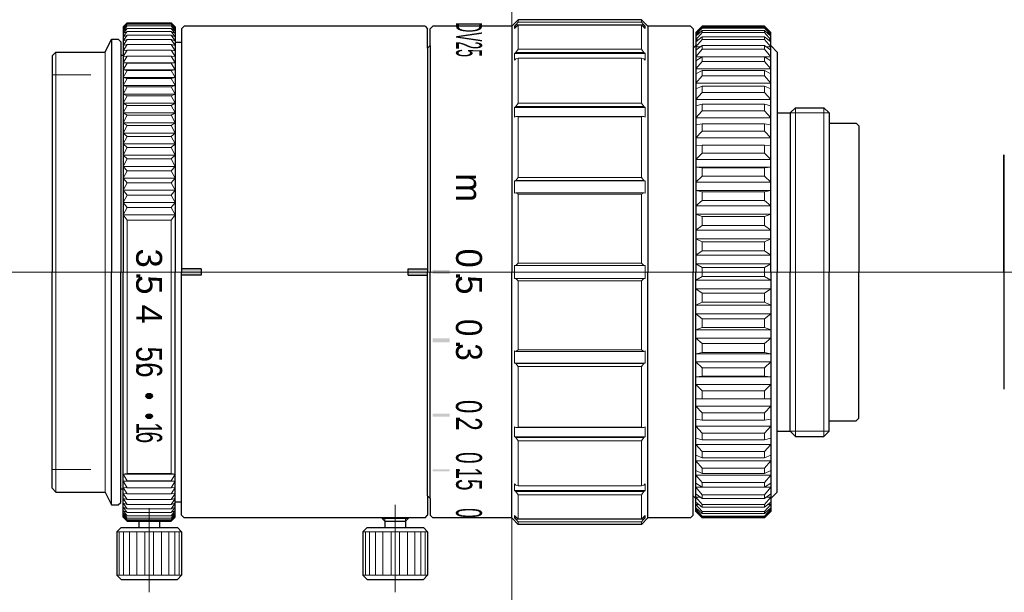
# Model space of a CAD drawing. Header units: millimetres. Extents: x -38 to 38, y 275.2 to 319.5.
import ezdxf
from ezdxf.enums import TextEntityAlignment as Align

# ---------------------------------------------------------------- set-up
doc = ezdxf.new("R2010")
doc.units = ezdxf.units.MM
doc.header["$LTSCALE"] = 0.25
doc.linetypes.add('CENTER', pattern=[50.8, 31.75, -6.35, 6.35, -6.35])
doc.layers.add('00_補助線', color=252, linetype='Continuous', lineweight=0, plot=False)
for name, color, linetype, lineweight in [('01_中心線', 1, 'CENTER', 20), ('03_寸法・文字', 50, 'Continuous', 20), ('外形線', 7, 'Continuous', 30), ('画層1', 7, 'Continuous', 30)]:
    doc.layers.add(name, color=color, linetype=linetype, lineweight=lineweight)
doc.styles.add('VS Standard', font='txt', dxfattribs={"height": 3})

msp = doc.modelspace()

# ---------------------------------------------------------------- hatches: boundary and pattern name
at = {"layer": '03_寸法・文字'}
h = msp.add_hatch(color=256, dxfattribs=at)
h.dxf.hatch_style = 1
h.paths.add_polyline_path([(-24, 299.75), (-24, 300.25), (-25.5, 300.25), (-25.5, 299.75)])
h = msp.add_hatch(color=256, dxfattribs=at)
h.dxf.hatch_style = 1
h.paths.add_polyline_path([(-6.5, 299.75), (-6.5, 300.25), (-8, 300.25), (-8, 299.75)])
h = msp.add_hatch(color=256, dxfattribs=at)
h.dxf.hatch_style = 1
h.paths.add_polyline_path([(-4.8, 299.85), (-4.8, 300.15), (-6.1, 300.15), (-6.1, 299.85)])
h = msp.add_hatch(color=256, dxfattribs=at)
h.dxf.hatch_style = 1
h.paths.add_polyline_path([(-4.806, 294.565), (-4.806, 294.865), (-6.106, 294.865), (-6.106, 294.565)])
h = msp.add_hatch(color=256, dxfattribs=at)
h.dxf.hatch_style = 1
h.paths.add_polyline_path([(-4.806, 288.825), (-4.806, 289.067), (-6.106, 289.067), (-6.106, 288.825)])
h = msp.add_hatch(color=256, dxfattribs=at)
h.dxf.hatch_style = 1
h.paths.add_polyline_path([(-4.8, 284.604), (-4.8, 284.761), (-6.1, 284.761), (-6.1, 284.604)])
h = msp.add_hatch(color=256, dxfattribs=at)
h.dxf.hatch_style = 1
h.paths.add_polyline_path([(-4.803, 281), (-4.803, 281.056), (-6.103, 281.056), (-6.103, 281)])
at = {"layer": '画層1'}
h = msp.add_hatch(color=256, dxfattribs=at)
h.dxf.hatch_style = 1
edge = h.paths.add_edge_path()
edge.add_ellipse((-28.001, 290.418), major_axis=(-0.251, 0), ratio=0.811602, start_angle=0, end_angle=360)
h = msp.add_hatch(color=256, dxfattribs=at)
h.dxf.hatch_style = 1
edge = h.paths.add_edge_path()
edge.add_ellipse((-28.001, 288.858), major_axis=(-0.25, 0), ratio=0.734662, start_angle=0, end_angle=360)

# ---------------------------------------------------------------- linework, layer by layer
at = {"layer": '00_補助線'}
for p, q in [((-35.5, 315.25), (-32.5, 315.25)), ((38.026, 300), (38.026, 309.05)), ((38.026, 300), (38.026, 290.95)), ((-35.5, 284.75), (-32.5, 284.75))]:
    msp.add_line(p, q, dxfattribs=at)
for p, direction in [((0, 0), (0, 1)), ((0, 300), (1, 0))]:
    msp.add_xline(p, direction, dxfattribs=at)
at = {"layer": '01_中心線'}
for p, q in [((-29.522, 300), (-38, 300)), ((-8.363, 300), (-23.605, 300)), ((38, 300), (-1.356, 300)), ((-28, 275.25), (-28, 281.75)), ((-9, 275.25), (-9, 282))]:
    msp.add_line(p, q, dxfattribs=at)
at = {"layer": '外形線'}
for centre, major_axis, ratio in [((-28.001, 290.418), (-0.251, 0), 0.811602), ((-28.001, 288.858), (-0.25, 0), 0.734662)]:
    msp.add_ellipse(centre, major_axis=major_axis, ratio=ratio, dxfattribs=at)
at = {"layer": '画層1'}
for p, q in [((0, 319), (0.5, 319.5)), ((10, 319.5), (0.5, 319.5)), ((10.5, 319), (10, 319.5)), ((-30, 318.95), (-29.7, 319.25)), ((-30, 318.95), (-30, 316.75)), ((-29.7, 319.25), (-26.3, 319.25)), ((-26.3, 319.25), (-26, 318.95)), ((-26, 318.95), (-26, 317.75)), ((-25.3, 319), (-25.5, 318.8)), ((-25.5, 318.8), (-25.5, 317.75)), ((-6.7, 319), (-25.3, 319)), ((-6.7, 319), (-6.5, 318.8)), ((-6.5, 317.3), (-6.5, 318.8)), ((-6.3, 318.8), (-6.1, 319)), ((-6.3, 317.5), (-6.3, 318.8)), ((0, 319), (-6.1, 319)), ((0, 319), (0, 300)), ((13.8, 319), (10.5, 319)), ((10.5, 319), (10.5, 300)), ((13.8, 319), (14, 318.8)), ((14, 318.8), (14, 317.3)), ((14.2, 318.5), (14.7, 319)), ((19.5, 319), (14.7, 319)), ((20, 318.5), (19.5, 319)), ((-31.4, 317), (-30.9, 318)), ((-30.9, 318), (-30.4, 318)), ((-30.9, 318), (-30.9, 300)), ((-30.4, 318), (-30.2, 317.8)), ((-30.2, 317.8), (-30.2, 316.75)), ((14.2, 318.5), (14.2, 317.5)), ((20, 300), (20, 318.5)), ((-26, 317.75), (-25.5, 317.75)), ((-26, 317.75), (-26, 300)), ((-25.5, 317.75), (-25.5, 300)), ((-6.3, 317.5), (-6.5, 317.3)), ((-6.5, 317.3), (-6.5, 300)), ((-6.3, 317.5), (-6.3, 317.5)), ((-6.3, 317.5), (-6.3, 300)), ((14, 317.3), (14.2, 317.5)), ((14, 317.3), (14, 300)), ((14.2, 317.5), (14.2, 317.5)), ((14.2, 317.5), (14.2, 300)), ((20.5, 317), (20, 317.5)), ((-35.2, 317), (-35.5, 316.7)), ((-35.5, 316.7), (-35.5, 300)), ((-35.2, 317), (-31.4, 317)), ((-30.2, 316.75), (-30, 316.75)), ((-30.2, 316.75), (-30.2, 300)), ((-30, 316.75), (-30, 300)), ((20.5, 317), (20.5, 312.303)), ((21.5, 312.303), (21.897, 312.7)), ((21.897, 312.7), (24.103, 312.7)), ((24.5, 312.303), (24.103, 312.7)), ((20.5, 312.303), (21.5, 312.303)), ((20.5, 312.303), (20.5, 300)), ((21.5, 312.303), (21.5, 300)), ((24.5, 312.303), (24.5, 311.5)), ((24.5, 311.5), (26.6, 311.5)), ((24.5, 311.5), (24.5, 300)), ((26.6, 311.5), (26.8, 311.3)), ((26.8, 311.3), (26.8, 300)), ((38, 300), (38, 309.05)), ((-35.5, 283.3), (-35.5, 300)), ((-30.9, 282), (-30.9, 300)), ((-30.2, 283.25), (-30.2, 300)), ((-30, 283.25), (-30, 300)), ((-26, 282.25), (-26, 300)), ((-24, 300.25), (-25.5, 300.25)), ((-25.5, 282.25), (-25.5, 300)), ((-24, 299.75), (-25.5, 299.75)), ((-24, 300.25), (-24, 299.75)), ((-8, 299.75), (-8, 300.25)), ((-8, 300.25), (-6.5, 300.25)), ((-8, 299.75), (-6.5, 299.75)), ((-6.5, 282.7), (-6.5, 300)), ((-6.3, 282.5), (-6.3, 300)), ((0, 281), (0, 300)), ((10.5, 281), (10.5, 300)), ((14, 282.7), (14, 300)), ((14.2, 281.5), (14.2, 300)), ((20, 300), (20, 281.5)), ((20.5, 287.697), (20.5, 300)), ((21.5, 287.697), (21.5, 300)), ((24.5, 288.5), (24.5, 300)), ((26.8, 288.7), (26.8, 300)), ((38, 300), (38, 290.95)), ((24.5, 288.5), (26.6, 288.5)), ((24.5, 287.697), (24.5, 288.5)), ((26.6, 288.5), (26.8, 288.7)), ((20.5, 283), (20.5, 287.697)), ((20.5, 287.697), (21.5, 287.697)), ((21.5, 287.697), (21.897, 287.3)), ((24.5, 287.697), (24.103, 287.3)), ((21.897, 287.3), (24.103, 287.3)), ((-35.2, 283), (-35.5, 283.3)), ((-35.2, 283), (-31.4, 283)), ((-31.4, 283), (-30.9, 282)), ((-30.2, 282.2), (-30.2, 283.25)), ((-30.2, 283.25), (-30, 283.25)), ((-30, 281.05), (-30, 283.25)), ((20.5, 283), (20, 282.5)), ((-30.4, 282), (-30.2, 282.2)), ((-26, 281.05), (-26, 282.25)), ((-26, 282.25), (-25.5, 282.25)), ((-25.5, 281.2), (-25.5, 282.25)), ((-6.3, 282.5), (-6.5, 282.7)), ((-6.5, 282.7), (-6.5, 281.2)), ((-6.3, 282.5), (-6.3, 281.2)), ((-6.3, 282.5), (-6.3, 282.5)), ((14, 281.2), (14, 282.7)), ((14, 282.7), (14.2, 282.5)), ((14.2, 282.5), (14.2, 282.5)), ((-30.9, 282), (-30.4, 282)), ((14.2, 281.5), (14.7, 281)), ((20, 281.5), (19.5, 281)), ((-30, 281.05), (-29.7, 280.75)), ((-29.7, 280.75), (-26.3, 280.75)), ((-28.8, 280.75), (-28.8, 280.25)), ((-28.8, 280.75), (-27.2, 280.75)), ((-27.2, 280.75), (-27.2, 280.25)), ((-26.3, 280.75), (-26, 281.05)), ((-25.3, 281), (-25.5, 281.2)), ((-6.7, 281), (-25.3, 281)), ((-10, 281), (-10, 280.95)), ((-9.8, 280.75), (-10, 280.95)), ((-9.8, 280.75), (-9.8, 280.25)), ((-9.8, 280.75), (-8.2, 280.75)), ((-8.2, 280.75), (-8, 280.95)), ((-8.2, 280.75), (-8.2, 280.25)), ((-8, 281), (-8, 280.95)), ((-6.7, 281), (-6.5, 281.2)), ((-6.3, 281.2), (-6.1, 281)), ((0, 281), (-6.1, 281)), ((0, 281), (0.5, 280.5)), ((10.5, 281), (10, 280.5)), ((13.8, 281), (10.5, 281)), ((13.8, 281), (14, 281.2)), ((19.5, 281), (14.7, 281)), ((-30.175, 280.25), (-30.5, 279.925)), ((-30.5, 279.925), (-30.5, 276.575)), ((-30.175, 280.25), (-25.825, 280.25)), ((-25.825, 280.25), (-25.5, 279.925)), ((-25.5, 279.925), (-25.5, 276.575)), ((-11.175, 280.25), (-11.5, 279.925)), ((-11.5, 279.925), (-11.5, 276.575)), ((-11.175, 280.25), (-6.825, 280.25)), ((-6.825, 280.25), (-6.5, 279.925)), ((-6.5, 279.925), (-6.5, 276.575)), ((10, 280.5), (0.5, 280.5)), ((-30.175, 276.25), (-30.5, 276.575)), ((-30.175, 276.25), (-25.825, 276.25)), ((-25.825, 276.25), (-25.5, 276.575)), ((-11.175, 276.25), (-11.5, 276.575)), ((-11.175, 276.25), (-6.825, 276.25)), ((-6.825, 276.25), (-6.5, 276.575))]:
    msp.add_line(p, q, dxfattribs=at)
at = {"layer": '画層1', "lineweight": 9}
for p, q in [((0.5, 319.311), (0.3, 319.094)), ((0.5, 319.5), (0.5, 319.311)), ((10, 319.311), (0.5, 319.311)), ((10, 319.5), (10, 319.311)), ((10, 319.311), (10.2, 319.094)), ((-30, 318.944), (-29.7, 319.25)), ((-30, 318.892), (-29.7, 319.224)), ((-29.7, 319.224), (-30, 318.944)), ((-30, 318.788), (-29.7, 319.145)), ((-29.7, 319.145), (-30, 318.892)), ((-30, 318.633), (-29.7, 319.013)), ((-29.7, 319.013), (-30, 318.788)), ((-30, 318.426), (-29.7, 318.829)), ((-29.7, 318.829), (-30, 318.633)), ((-30, 318.17), (-29.7, 318.594)), ((-29.7, 318.594), (-30, 318.426)), ((-26.3, 319.224), (-29.7, 319.224)), ((-26.3, 319.145), (-29.7, 319.145)), ((-26.3, 319.013), (-29.7, 319.013)), ((-26.3, 318.829), (-29.7, 318.829)), ((-26.3, 318.594), (-29.7, 318.594)), ((-26, 318.944), (-26.3, 319.25)), ((-26, 318.892), (-26.3, 319.224)), ((-26.3, 319.224), (-26, 318.944)), ((-26, 318.788), (-26.3, 319.145)), ((-26.3, 319.145), (-26, 318.892)), ((-26, 318.633), (-26.3, 319.013)), ((-26.3, 319.013), (-26, 318.788)), ((-26, 318.426), (-26.3, 318.829)), ((-26.3, 318.829), (-26, 318.633)), ((-26, 318.17), (-26.3, 318.594)), ((-26.3, 318.594), (-26, 318.426)), ((0.3, 319.094), (0.2, 318.995)), ((0.2, 318.995), (0.2, 318.821)), ((0.2, 318.995), (0.399, 318.995)), ((0.3, 318.92), (0.2, 318.821)), ((10.2, 319.094), (0.3, 319.094)), ((0.5, 319.072), (0.3, 318.92)), ((0.5, 319.072), (0.5, 317.221)), ((10, 319.072), (0.5, 319.072)), ((10, 319.072), (10, 317.221)), ((10, 319.072), (10.2, 318.92)), ((10.3, 318.995), (10.101, 318.995)), ((10.2, 319.094), (10.3, 318.995)), ((10.2, 318.92), (10.3, 318.821)), ((10.3, 318.995), (10.3, 318.821)), ((14.7, 318.93), (14.2, 318.454)), ((14.7, 318.856), (14.2, 318.322)), ((14.7, 318.655), (14.2, 318.216)), ((14.7, 318.93), (19.5, 318.93)), ((14.7, 318.93), (14.7, 318.856)), ((14.7, 318.856), (19.5, 318.856)), ((14.7, 318.655), (19.5, 318.655)), ((14.7, 318.655), (14.7, 318.508)), ((19.5, 318.93), (19.5, 318.856)), ((19.5, 318.93), (20, 318.454)), ((19.5, 318.856), (20, 318.322)), ((19.5, 318.655), (19.5, 318.508)), ((19.5, 318.655), (20, 318.216)), ((-30, 317.863), (-29.7, 318.308)), ((-29.7, 318.308), (-30, 318.17)), ((-30, 317.508), (-29.7, 317.971)), ((-29.7, 317.971), (-30, 317.863)), ((-26.3, 318.308), (-29.7, 318.308)), ((-26.3, 317.971), (-29.7, 317.971)), ((-26, 317.863), (-26.3, 318.308)), ((-26.3, 318.308), (-26, 318.17)), ((-26, 317.508), (-26.3, 317.971)), ((-26.3, 317.971), (-26, 317.863)), ((14.7, 318.508), (14.2, 317.955)), ((14.2, 318.322), (14.321, 318.322)), ((14.7, 318.176), (14.2, 317.779)), ((14.7, 317.958), (14.2, 317.39)), ((14.2, 317.955), (14.421, 317.955)), ((14.7, 318.508), (19.5, 318.508)), ((14.7, 318.176), (19.5, 318.176)), ((14.7, 318.176), (14.7, 317.958)), ((14.7, 317.958), (19.5, 317.958)), ((19.5, 318.508), (20, 317.955)), ((19.5, 318.176), (19.5, 317.958)), ((19.5, 318.176), (20, 317.779)), ((19.5, 317.958), (20, 317.39)), ((20, 317.955), (19.779, 317.955)), ((20, 318.322), (19.879, 318.322)), ((-30, 317.104), (-29.7, 317.586)), ((-29.7, 317.586), (-30, 317.508)), ((-30, 316.654), (-29.7, 317.152)), ((-29.7, 317.152), (-30, 317.104)), ((-26.3, 317.586), (-29.7, 317.586)), ((-26.3, 317.152), (-29.7, 317.152)), ((-26, 317.104), (-26.3, 317.586)), ((-26.3, 317.586), (-26, 317.508)), ((-26, 316.654), (-26.3, 317.152)), ((-26.3, 317.152), (-26, 317.104)), ((0.5, 317.221), (0.3, 316.964)), ((10, 317.221), (0.5, 317.221)), ((10, 317.221), (10.2, 316.964)), ((14.7, 317.498), (14.2, 317.147)), ((14.2, 317.39), (14.546, 317.39)), ((14.7, 317.211), (14.2, 316.635)), ((14.7, 317.498), (19.5, 317.498)), ((14.7, 317.498), (14.7, 317.211)), ((14.7, 317.211), (19.5, 317.211)), ((19.5, 317.498), (19.5, 317.211)), ((19.5, 317.498), (20, 317.147)), ((19.5, 317.211), (20, 316.635)), ((20, 317.39), (19.654, 317.39)), ((-30, 316.158), (-29.7, 316.671)), ((-29.7, 316.671), (-30, 316.654)), ((-26.3, 316.671), (-29.7, 316.671)), ((-26, 316.158), (-26.3, 316.671)), ((-26.3, 316.671), (-26, 316.654)), ((0.3, 316.964), (0.2, 316.878)), ((10.3, 316.878), (0.2, 316.878)), ((0.2, 316.878), (0.2, 316.378)), ((0.3, 316.464), (0.2, 316.378)), ((10.2, 316.964), (0.3, 316.964)), ((0.5, 316.533), (0.3, 316.464)), ((0.5, 316.533), (0.5, 313.053)), ((10, 316.533), (0.5, 316.533)), ((10, 316.533), (10, 313.053)), ((10, 316.533), (10.2, 316.464)), ((10.2, 316.964), (10.3, 316.878)), ((10.2, 316.464), (10.3, 316.378)), ((10.3, 316.878), (10.3, 316.378)), ((20, 316.635), (14.2, 316.635)), ((14.7, 316.628), (14.2, 316.327)), ((14.7, 316.275), (14.2, 315.698)), ((14.7, 316.628), (19.5, 316.628)), ((14.7, 316.628), (14.7, 316.275)), ((14.7, 316.275), (19.5, 316.275)), ((19.5, 316.628), (19.5, 316.275)), ((19.5, 316.628), (20, 316.327)), ((19.5, 316.275), (20, 315.698)), ((-26, 316.158), (-30, 316.158)), ((-29.7, 316.144), (-30, 316.158)), ((-30, 315.617), (-29.7, 316.144)), ((-26, 315.617), (-30, 315.617)), ((-29.7, 315.574), (-30, 315.617)), ((-30, 315.034), (-29.7, 315.574)), ((-26.3, 316.144), (-29.7, 316.144)), ((-26.3, 315.574), (-29.7, 315.574)), ((-26.3, 316.144), (-26, 316.158)), ((-26, 315.617), (-26.3, 316.144)), ((-26.3, 315.574), (-26, 315.617)), ((-26, 315.034), (-26.3, 315.574)), ((20, 315.698), (14.2, 315.698)), ((14.7, 315.576), (14.2, 315.328)), ((14.7, 315.576), (19.5, 315.576)), ((14.7, 315.576), (14.7, 315.161)), ((19.5, 315.576), (19.5, 315.161)), ((19.5, 315.576), (20, 315.328)), ((-26, 315.034), (-30, 315.034)), ((-29.7, 314.96), (-30, 315.034)), ((-30, 314.41), (-29.7, 314.96)), ((-26.3, 314.96), (-29.7, 314.96)), ((-26.3, 314.96), (-26, 315.034)), ((-26, 314.41), (-26.3, 314.96)), ((14.7, 315.161), (14.2, 314.589)), ((14.7, 315.161), (19.5, 315.161)), ((19.5, 315.161), (20, 314.589)), ((-26, 314.41), (-30, 314.41)), ((-29.7, 314.306), (-30, 314.41)), ((-30, 313.746), (-29.7, 314.306)), ((-26.3, 314.306), (-29.7, 314.306)), ((-26.3, 314.306), (-26, 314.41)), ((-26, 313.746), (-26.3, 314.306)), ((20, 314.589), (14.2, 314.589)), ((14.7, 314.354), (14.2, 314.161)), ((14.7, 314.354), (19.5, 314.354)), ((14.7, 314.354), (14.7, 313.881)), ((19.5, 314.354), (19.5, 313.881)), ((19.5, 314.354), (20, 314.161)), ((-26, 313.746), (-30, 313.746)), ((-29.7, 313.612), (-30, 313.746)), ((-30, 313.044), (-29.7, 313.612)), ((-26.3, 313.612), (-29.7, 313.612)), ((-26.3, 313.612), (-26, 313.746)), ((-26, 313.044), (-26.3, 313.612)), ((14.7, 313.881), (14.2, 313.319)), ((20, 313.319), (14.2, 313.319)), ((14.7, 313.881), (19.5, 313.881)), ((19.5, 313.881), (20, 313.319)), ((-26, 313.044), (-30, 313.044)), ((-29.7, 312.881), (-30, 313.044)), ((-30, 312.307), (-29.7, 312.881)), ((-26.3, 312.881), (-29.7, 312.881)), ((-26.3, 312.881), (-26, 313.044)), ((-26, 312.307), (-26.3, 312.881)), ((0.3, 312.789), (0.2, 312.725)), ((10.3, 312.725), (0.2, 312.725)), ((0.2, 312.725), (0.2, 311.958)), ((0.5, 313.053), (0.3, 312.789)), ((10.2, 312.789), (0.3, 312.789)), ((10, 313.053), (0.5, 313.053)), ((10, 313.053), (10.2, 312.789)), ((10.2, 312.789), (10.3, 312.725)), ((10.3, 312.725), (10.3, 311.958)), ((14.7, 312.974), (14.2, 312.839)), ((14.7, 312.974), (19.5, 312.974)), ((14.7, 312.974), (14.7, 312.449)), ((19.5, 312.974), (19.5, 312.449)), ((19.5, 312.974), (20, 312.839)), ((21.897, 312.7), (21.897, 300)), ((24.103, 312.7), (24.103, 300)), ((-26, 312.307), (-30, 312.307)), ((-29.7, 312.115), (-30, 312.307)), ((-30, 311.536), (-29.7, 312.115)), ((-26.3, 312.115), (-29.7, 312.115)), ((-26.3, 312.115), (-26, 312.307)), ((-26, 311.536), (-26.3, 312.115)), ((0.3, 312.023), (0.2, 311.958)), ((10.2, 312.023), (0.3, 312.023)), ((0.5, 312), (0.3, 312.023)), ((0.5, 312), (0.5, 307.312)), ((10, 312), (0.5, 312)), ((10, 312), (10.2, 312.023)), ((10, 312), (10, 307.312)), ((10.2, 312.023), (10.3, 311.958)), ((14.7, 312.449), (14.2, 311.904)), ((20, 311.904), (14.2, 311.904)), ((14.7, 312.449), (19.5, 312.449)), ((19.5, 312.449), (20, 311.904)), ((21.5, 312.303), (24.5, 312.303)), ((-26, 311.536), (-30, 311.536)), ((-29.7, 311.315), (-30, 311.536)), ((-30, 310.733), (-29.7, 311.315)), ((-26.3, 311.315), (-29.7, 311.315)), ((-26.3, 311.315), (-26, 311.536)), ((-26, 310.733), (-26.3, 311.315)), ((14.7, 311.452), (14.2, 311.377)), ((14.7, 311.452), (19.5, 311.452)), ((14.7, 311.452), (14.7, 310.88)), ((19.5, 311.452), (19.5, 310.88)), ((19.5, 311.452), (20, 311.377)), ((-26, 310.733), (-30, 310.733)), ((-29.7, 310.484), (-30, 310.733)), ((-30, 309.901), (-29.7, 310.484)), ((-26.3, 310.484), (-29.7, 310.484)), ((-26.3, 310.484), (-26, 310.733)), ((-26, 309.901), (-26.3, 310.484)), ((14.7, 310.88), (14.2, 310.359)), ((20, 310.359), (14.2, 310.359)), ((14.7, 310.88), (19.5, 310.88)), ((19.5, 310.88), (20, 310.359)), ((-26, 309.901), (-30, 309.901)), ((-29.7, 309.625), (-30, 309.901)), ((-30, 309.042), (-29.7, 309.625)), ((-26.3, 309.625), (-29.7, 309.625)), ((-26.3, 309.625), (-26, 309.901)), ((-26, 309.042), (-26.3, 309.625)), ((14.7, 309.804), (14.2, 309.789)), ((14.7, 309.804), (19.5, 309.804)), ((14.7, 309.804), (14.7, 309.192)), ((19.5, 309.804), (19.5, 309.192)), ((19.5, 309.804), (20, 309.789)), ((-26, 309.042), (-30, 309.042)), ((-29.7, 308.74), (-30, 309.042)), ((-30, 308.158), (-29.7, 308.74)), ((-26.3, 308.74), (-29.7, 308.74)), ((-26.3, 308.74), (-26, 309.042)), ((-26, 308.158), (-26.3, 308.74)), ((14.7, 309.192), (14.2, 308.7)), ((20, 308.7), (14.2, 308.7)), ((14.7, 309.192), (19.5, 309.192)), ((19.5, 309.192), (20, 308.7)), ((-26, 308.158), (-30, 308.158)), ((-29.7, 307.83), (-30, 308.158)), ((-26.3, 307.83), (-26, 308.158)), ((20, 308.095), (14.2, 308.095)), ((14.7, 308.049), (14.2, 308.095)), ((14.7, 308.049), (19.5, 308.049)), ((14.7, 308.049), (14.7, 307.404)), ((19.5, 308.049), (20, 308.095)), ((19.5, 308.049), (19.5, 307.404)), ((-30, 307.253), (-29.7, 307.83)), ((-26, 307.253), (-30, 307.253)), ((-29.7, 306.899), (-30, 307.253)), ((-26.3, 307.83), (-29.7, 307.83)), ((-26, 307.253), (-26.3, 307.83)), ((-26.3, 306.899), (-26, 307.253)), ((0.5, 307.312), (0.3, 307.071)), ((10, 307.312), (0.5, 307.312)), ((10, 307.312), (10.2, 307.071)), ((14.7, 307.404), (14.2, 306.946)), ((14.7, 307.404), (19.5, 307.404)), ((19.5, 307.404), (20, 306.946)), ((-30, 306.326), (-29.7, 306.899)), ((-26.3, 306.899), (-29.7, 306.899)), ((-26, 306.326), (-26.3, 306.899)), ((0.3, 307.071), (0.2, 307.037)), ((10.3, 307.037), (0.2, 307.037)), ((0.2, 307.037), (0.2, 306.097)), ((10.2, 307.071), (0.3, 307.071)), ((10.2, 307.071), (10.3, 307.037)), ((10.3, 307.037), (10.3, 306.097)), ((20, 306.946), (14.2, 306.946)), ((-26, 306.326), (-30, 306.326)), ((-29.7, 305.949), (-30, 306.326)), ((-30, 305.382), (-29.7, 305.949)), ((-26.3, 305.949), (-29.7, 305.949)), ((-26.3, 305.949), (-26, 306.326)), ((-26, 305.382), (-26.3, 305.949)), ((0.3, 306.131), (0.2, 306.097)), ((10.2, 306.131), (0.3, 306.131)), ((0.5, 306.019), (0.3, 306.131)), ((0.5, 306.019), (0.5, 300.688)), ((10, 306.019), (0.5, 306.019)), ((10, 306.019), (10.2, 306.131)), ((10, 306.019), (10, 300.688)), ((10.2, 306.131), (10.3, 306.097)), ((20, 306.312), (14.2, 306.312)), ((14.7, 306.206), (14.2, 306.312)), ((14.7, 306.206), (19.5, 306.206)), ((14.7, 306.206), (14.7, 305.534)), ((19.5, 306.206), (20, 306.312)), ((19.5, 306.206), (19.5, 305.534)), ((-26, 305.382), (-30, 305.382)), ((-29.7, 304.983), (-30, 305.382)), ((-30, 304.424), (-29.7, 304.983)), ((-26.3, 304.983), (-29.7, 304.983)), ((-26.3, 304.983), (-26, 305.382)), ((-26, 304.424), (-26.3, 304.983)), ((14.7, 305.534), (14.2, 305.115)), ((20, 305.115), (14.2, 305.115)), ((14.7, 305.534), (19.5, 305.534)), ((19.5, 305.534), (20, 305.115)), ((-26, 304.424), (-30, 304.424)), ((-29.7, 304.003), (-30, 304.424)), ((-26.3, 304.003), (-26, 304.424)), ((20, 304.459), (14.2, 304.459)), ((14.7, 304.295), (14.2, 304.459)), ((14.7, 304.295), (19.5, 304.295)), ((14.7, 304.295), (14.7, 303.604)), ((19.5, 304.295), (20, 304.459)), ((19.5, 304.295), (19.5, 303.604)), ((-26.3, 304.003), (-29.7, 304.003)), ((-29.7, 304.003), (-29.7, 300)), ((-26.3, 304.003), (-26.3, 300)), ((14.7, 303.604), (14.2, 303.229)), ((14.7, 303.604), (19.5, 303.604)), ((19.5, 303.604), (20, 303.229)), ((20, 303.229), (14.2, 303.229)), ((20, 302.558), (14.2, 302.558)), ((14.7, 302.337), (14.2, 302.558)), ((14.7, 302.337), (19.5, 302.337)), ((14.7, 302.337), (14.7, 301.634)), ((19.5, 302.337), (20, 302.558)), ((19.5, 302.337), (19.5, 301.634)), ((14.7, 301.634), (14.2, 301.307)), ((20, 301.307), (14.2, 301.307)), ((14.7, 301.634), (19.5, 301.634)), ((19.5, 301.634), (20, 301.307)), ((10.3, 300.5), (0.2, 300.5)), ((0.2, 300.5), (0.2, 300)), ((0.5, 300.688), (0.3, 300.5)), ((10, 300.688), (0.5, 300.688)), ((10, 300.688), (10.2, 300.5)), ((10.3, 300.5), (10.3, 300)), ((20, 300.629), (14.2, 300.629)), ((14.7, 300.353), (14.2, 300.629)), ((14.7, 300.353), (19.5, 300.353)), ((14.7, 300.353), (14.7, 300)), ((19.5, 300.353), (20, 300.629)), ((19.5, 300.353), (19.5, 300)), ((-29.7, 284.426), (-29.7, 300)), ((-26.3, 284.426), (-26.3, 300)), ((0.2, 299.5), (0.2, 300)), ((10.3, 299.5), (10.3, 300)), ((14.7, 299.647), (14.2, 299.371)), ((14.7, 299.647), (14.7, 300)), ((14.7, 299.647), (19.5, 299.647)), ((19.5, 299.647), (19.5, 300)), ((19.5, 299.647), (20, 299.371)), ((21.897, 287.3), (21.897, 300)), ((24.103, 287.3), (24.103, 300)), ((10.3, 299.5), (0.2, 299.5)), ((0.5, 299.312), (0.3, 299.5)), ((0.5, 293.981), (0.5, 299.312)), ((10, 299.312), (0.5, 299.312)), ((10, 299.312), (10.2, 299.5)), ((10, 293.981), (10, 299.312)), ((20, 299.371), (14.2, 299.371)), ((20, 298.693), (14.2, 298.693)), ((14.7, 298.366), (14.2, 298.693)), ((14.7, 298.366), (19.5, 298.366)), ((14.7, 297.663), (14.7, 298.366)), ((19.5, 298.366), (20, 298.693)), ((19.5, 297.663), (19.5, 298.366)), ((14.7, 297.663), (14.2, 297.442)), ((20, 297.442), (14.2, 297.442)), ((14.7, 297.663), (19.5, 297.663)), ((19.5, 297.663), (20, 297.442)), ((20, 296.771), (14.2, 296.771)), ((14.7, 296.396), (14.2, 296.771)), ((19.5, 296.396), (20, 296.771)), ((14.7, 296.396), (19.5, 296.396)), ((14.7, 295.705), (14.7, 296.396)), ((19.5, 295.705), (19.5, 296.396)), ((14.7, 295.705), (14.2, 295.541)), ((20, 295.541), (14.2, 295.541)), ((14.7, 295.705), (19.5, 295.705)), ((19.5, 295.705), (20, 295.541)), ((20, 294.885), (14.2, 294.885)), ((14.7, 294.466), (14.2, 294.885)), ((14.7, 294.466), (19.5, 294.466)), ((14.7, 293.794), (14.7, 294.466)), ((19.5, 294.466), (20, 294.885)), ((19.5, 293.794), (19.5, 294.466)), ((0.2, 292.963), (0.2, 293.903)), ((0.3, 293.869), (0.2, 293.903)), ((0.5, 293.981), (0.3, 293.869)), ((10.2, 293.869), (0.3, 293.869)), ((10, 293.981), (0.5, 293.981)), ((10, 293.981), (10.2, 293.869)), ((10.2, 293.869), (10.3, 293.903)), ((10.3, 292.963), (10.3, 293.903)), ((14.7, 293.794), (14.2, 293.688)), ((20, 293.688), (14.2, 293.688)), ((14.7, 293.794), (19.5, 293.794)), ((19.5, 293.794), (20, 293.688)), ((10.3, 292.963), (0.2, 292.963)), ((0.3, 292.929), (0.2, 292.963)), ((10.2, 292.929), (0.3, 292.929)), ((0.5, 292.688), (0.3, 292.929)), ((10, 292.688), (10.2, 292.929)), ((10.2, 292.929), (10.3, 292.963)), ((20, 293.054), (14.2, 293.054)), ((14.7, 292.596), (14.2, 293.054)), ((19.5, 292.596), (20, 293.054)), ((0.5, 288), (0.5, 292.688)), ((10, 292.688), (0.5, 292.688)), ((10, 288), (10, 292.688)), ((14.7, 291.951), (14.2, 291.905)), ((14.7, 292.596), (19.5, 292.596)), ((14.7, 291.951), (14.7, 292.596)), ((14.7, 291.951), (19.5, 291.951)), ((19.5, 291.951), (19.5, 292.596)), ((19.5, 291.951), (20, 291.905)), ((20, 291.905), (14.2, 291.905)), ((20, 291.3), (14.2, 291.3)), ((14.7, 290.808), (14.2, 291.3)), ((19.5, 290.808), (20, 291.3)), ((14.7, 290.808), (19.5, 290.808)), ((14.7, 290.196), (14.7, 290.808)), ((19.5, 290.196), (19.5, 290.808)), ((14.7, 290.196), (14.2, 290.211)), ((14.7, 290.196), (19.5, 290.196)), ((19.5, 290.196), (20, 290.211)), ((20, 289.641), (14.2, 289.641)), ((14.7, 289.12), (14.2, 289.641)), ((14.7, 289.12), (19.5, 289.12)), ((14.7, 288.548), (14.7, 289.12)), ((19.5, 289.12), (20, 289.641)), ((19.5, 288.548), (19.5, 289.12)), ((14.7, 288.548), (14.2, 288.623)), ((14.7, 288.548), (19.5, 288.548)), ((19.5, 288.548), (20, 288.623)), ((0.2, 287.275), (0.2, 288.042)), ((0.3, 287.977), (0.2, 288.042)), ((0.5, 288), (0.3, 287.977)), ((10.2, 287.977), (0.3, 287.977)), ((10, 288), (0.5, 288)), ((10, 288), (10.2, 287.977)), ((10.2, 287.977), (10.3, 288.042)), ((10.3, 287.275), (10.3, 288.042)), ((20, 288.096), (14.2, 288.096)), ((14.7, 287.551), (14.2, 288.096)), ((14.7, 287.551), (19.5, 287.551)), ((14.7, 287.026), (14.7, 287.551)), ((19.5, 287.551), (20, 288.096)), ((19.5, 287.026), (19.5, 287.551)), ((21.5, 287.697), (24.5, 287.697)), ((10.3, 287.275), (0.2, 287.275)), ((0.3, 287.211), (0.2, 287.275)), ((10.2, 287.211), (0.3, 287.211)), ((0.5, 286.947), (0.3, 287.211)), ((0.5, 283.467), (0.5, 286.947)), ((10, 286.947), (0.5, 286.947)), ((10, 286.947), (10.2, 287.211)), ((10, 283.467), (10, 286.947)), ((10.2, 287.211), (10.3, 287.275)), ((14.7, 287.026), (14.2, 287.161)), ((20, 286.681), (14.2, 286.681)), ((14.7, 286.119), (14.2, 286.681)), ((14.7, 287.026), (19.5, 287.026)), ((19.5, 287.026), (20, 287.161)), ((19.5, 286.119), (20, 286.681)), ((14.7, 286.119), (19.5, 286.119)), ((14.7, 285.646), (14.7, 286.119)), ((19.5, 285.646), (19.5, 286.119)), ((14.7, 285.646), (14.2, 285.839)), ((20, 285.411), (14.2, 285.411)), ((14.7, 284.839), (14.2, 285.411)), ((14.7, 285.646), (19.5, 285.646)), ((19.5, 285.646), (20, 285.839)), ((19.5, 284.839), (20, 285.411)), ((-29.7, 284.426), (-30, 284.383)), ((-26, 284.383), (-30, 284.383)), ((-30, 284.383), (-29.7, 283.856)), ((-26.3, 284.426), (-29.7, 284.426)), ((-26.3, 284.426), (-26, 284.383)), ((-26, 284.383), (-26.3, 283.856)), ((14.7, 284.424), (14.2, 284.672)), ((14.7, 284.839), (19.5, 284.839)), ((14.7, 284.424), (14.7, 284.839)), ((14.7, 284.424), (19.5, 284.424)), ((19.5, 284.424), (19.5, 284.839)), ((19.5, 284.424), (20, 284.672)), ((-29.7, 283.856), (-30, 283.842)), ((-26, 283.842), (-30, 283.842)), ((-30, 283.842), (-29.7, 283.329)), ((-26.3, 283.856), (-29.7, 283.856)), ((-26.3, 283.856), (-26, 283.842)), ((-26, 283.842), (-26.3, 283.329)), ((0.2, 283.122), (0.2, 283.622)), ((0.3, 283.536), (0.2, 283.622)), ((10.2, 283.536), (10.3, 283.622)), ((10.3, 283.122), (10.3, 283.622)), ((20, 284.302), (14.2, 284.302)), ((14.7, 283.725), (14.2, 284.302)), ((14.7, 283.372), (14.2, 283.673)), ((14.7, 283.725), (19.5, 283.725)), ((14.7, 283.372), (14.7, 283.725)), ((19.5, 283.725), (20, 284.302)), ((19.5, 283.372), (19.5, 283.725)), ((19.5, 283.372), (20, 283.673)), ((-29.7, 283.329), (-30, 283.346)), ((-30, 283.346), (-29.7, 282.848)), ((-29.7, 282.848), (-30, 282.896)), ((-30, 282.896), (-29.7, 282.414)), ((-26.3, 283.329), (-29.7, 283.329)), ((-26.3, 282.848), (-29.7, 282.848)), ((-26.3, 283.329), (-26, 283.346)), ((-26, 283.346), (-26.3, 282.848)), ((-26.3, 282.848), (-26, 282.896)), ((-26, 282.896), (-26.3, 282.414)), ((10.3, 283.122), (0.2, 283.122)), ((0.3, 283.036), (0.2, 283.122)), ((0.5, 283.467), (0.3, 283.536)), ((10.2, 283.036), (0.3, 283.036)), ((0.5, 282.779), (0.3, 283.036)), ((10, 283.467), (0.5, 283.467)), ((10, 283.467), (10.2, 283.536)), ((10, 282.779), (10.2, 283.036)), ((10.2, 283.036), (10.3, 283.122)), ((20, 283.365), (14.2, 283.365)), ((14.7, 282.789), (14.2, 283.365)), ((14.7, 282.502), (14.2, 282.853)), ((14.7, 283.372), (19.5, 283.372)), ((19.5, 282.789), (20, 283.365)), ((19.5, 282.502), (20, 282.853)), ((-29.7, 282.414), (-30, 282.492)), ((-30, 282.492), (-29.7, 282.029)), ((-29.7, 282.029), (-30, 282.137)), ((-30, 282.137), (-29.7, 281.692)), ((-26.3, 282.414), (-29.7, 282.414)), ((-26.3, 282.414), (-26, 282.492)), ((-26, 282.492), (-26.3, 282.029)), ((-26.3, 282.029), (-26, 282.137)), ((-26, 282.137), (-26.3, 281.692)), ((0.5, 280.928), (0.5, 282.779)), ((10, 282.779), (0.5, 282.779)), ((10, 280.928), (10, 282.779)), ((14.2, 282.61), (14.546, 282.61)), ((14.7, 282.042), (14.2, 282.61)), ((14.7, 281.824), (14.2, 282.221)), ((14.7, 282.789), (19.5, 282.789)), ((14.7, 282.502), (14.7, 282.789)), ((14.7, 282.502), (19.5, 282.502)), ((19.5, 282.502), (19.5, 282.789)), ((19.5, 282.042), (20, 282.61)), ((19.5, 281.824), (20, 282.221)), ((20, 282.61), (19.654, 282.61)), ((-29.7, 281.692), (-30, 281.83)), ((-30, 281.83), (-29.7, 281.406)), ((-29.7, 281.406), (-30, 281.574)), ((-30, 281.574), (-29.7, 281.171)), ((-29.7, 281.171), (-30, 281.367)), ((-30, 281.367), (-29.7, 280.987)), ((-26.3, 282.029), (-29.7, 282.029)), ((-26.3, 281.692), (-29.7, 281.692)), ((-26.3, 281.406), (-29.7, 281.406)), ((-26.3, 281.692), (-26, 281.83)), ((-26, 281.83), (-26.3, 281.406)), ((-26.3, 281.406), (-26, 281.574)), ((-26, 281.574), (-26.3, 281.171)), ((-26.3, 281.171), (-26, 281.367)), ((-26, 281.367), (-26.3, 280.987)), ((14.2, 282.045), (14.421, 282.045)), ((14.7, 281.492), (14.2, 282.045)), ((14.7, 281.345), (14.2, 281.784)), ((14.2, 281.678), (14.321, 281.678)), ((14.7, 281.144), (14.2, 281.678)), ((14.7, 281.07), (14.2, 281.546)), ((14.7, 282.042), (19.5, 282.042)), ((14.7, 281.824), (14.7, 282.042)), ((14.7, 281.824), (19.5, 281.824)), ((14.7, 281.492), (19.5, 281.492)), ((14.7, 281.345), (14.7, 281.492)), ((14.7, 281.345), (19.5, 281.345)), ((19.5, 281.492), (20, 282.045)), ((19.5, 281.824), (19.5, 282.042)), ((19.5, 281.345), (20, 281.784)), ((19.5, 281.144), (20, 281.678)), ((19.5, 281.07), (20, 281.546)), ((19.5, 281.345), (19.5, 281.492)), ((20, 282.045), (19.779, 282.045)), ((20, 281.678), (19.879, 281.678)), ((-29.7, 280.987), (-30, 281.212)), ((-30, 281.212), (-29.7, 280.855)), ((-29.7, 280.855), (-30, 281.108)), ((-30, 281.108), (-29.7, 280.776)), ((-29.7, 280.776), (-30, 281.056)), ((-30, 281.056), (-29.7, 280.75)), ((-26.3, 281.171), (-29.7, 281.171)), ((-26.3, 280.987), (-29.7, 280.987)), ((-26.3, 280.855), (-29.7, 280.855)), ((-26.3, 280.776), (-29.7, 280.776)), ((-26.3, 280.987), (-26, 281.212)), ((-26, 281.212), (-26.3, 280.855)), ((-26.3, 280.855), (-26, 281.108)), ((-26, 281.108), (-26.3, 280.776)), ((-26.3, 280.776), (-26, 281.056)), ((-26, 281.056), (-26.3, 280.75)), ((-10, 280.95), (-8, 280.95)), ((0.2, 281.005), (0.2, 281.179)), ((0.3, 281.08), (0.2, 281.179)), ((0.2, 281.005), (0.399, 281.005)), ((0.2, 281.005), (0.3, 280.906)), ((0.5, 280.928), (0.3, 281.08)), ((10.2, 280.906), (0.3, 280.906)), ((0.5, 280.689), (0.3, 280.906)), ((10, 280.928), (0.5, 280.928)), ((0.5, 280.5), (0.5, 280.689)), ((10, 280.689), (0.5, 280.689)), ((10, 280.928), (10.2, 281.08)), ((10, 280.689), (10.2, 280.906)), ((10, 280.5), (10, 280.689)), ((10.3, 281.005), (10.101, 281.005)), ((10.2, 281.08), (10.3, 281.179)), ((10.2, 280.906), (10.3, 281.005)), ((10.3, 281.179), (10.3, 281.005)), ((14.7, 281.144), (19.5, 281.144)), ((14.7, 281.07), (14.7, 281.144)), ((14.7, 281.07), (19.5, 281.07)), ((19.5, 281.07), (19.5, 281.144)), ((-30.5, 279.925), (-25.5, 279.925)), ((-30.31, 276.575), (-30.31, 279.925)), ((-29.983, 276.575), (-29.983, 279.925)), ((-29.522, 276.575), (-29.522, 279.925)), ((-28.957, 276.575), (-28.957, 279.925)), ((-28.326, 276.575), (-28.326, 279.925)), ((-27.674, 276.575), (-27.674, 279.925)), ((-27.043, 276.575), (-27.043, 279.925)), ((-26.478, 276.575), (-26.478, 279.925)), ((-26.017, 276.575), (-26.017, 279.925)), ((-25.69, 276.575), (-25.69, 279.925)), ((-11.5, 279.925), (-6.5, 279.925)), ((-11.31, 276.575), (-11.31, 279.925)), ((-10.983, 276.575), (-10.983, 279.925)), ((-10.522, 276.575), (-10.522, 279.925)), ((-9.957, 276.575), (-9.957, 279.925)), ((-9.326, 276.575), (-9.326, 279.925)), ((-8.674, 276.575), (-8.674, 279.925)), ((-8.043, 276.575), (-8.043, 279.925)), ((-7.478, 276.575), (-7.478, 279.925)), ((-7.017, 276.575), (-7.017, 279.925)), ((-6.69, 276.575), (-6.69, 279.925)), ((-30.5, 276.575), (-25.5, 276.575)), ((-11.5, 276.575), (-6.5, 276.575))]:
    msp.add_line(p, q, dxfattribs=at)
at = {"layer": '画層1', "lineweight": 20}
for p, q in [((-35.2, 317), (-35.2, 300)), ((-31.4, 317), (-31.4, 300)), ((-35.2, 283), (-35.2, 300)), ((-31.4, 283), (-31.4, 300)), ((-9.8, 281), (-9.8, 280.75)), ((-8.2, 281), (-8.2, 280.75))]:
    msp.add_line(p, q, dxfattribs=at)

# ---------------------------------------------------------------- texts
at = {"layer": '03_寸法・文字', "style": 'VS Standard'}
for s, width, p in [('DV25', 0.4, (-2.3, 317.96)), ('0', 0.9, (-2.311, 295.704)), ('3', 0.9, (-2.307, 293.817)), ('0', 0.7, (-2.311, 289.6)), ('2', 0.7, (-2.307, 288.26)), ('0', 0.6, (-2.305, 285.645)), ('.', 0.6, (-2.301, 284.687)), ('15', 0.6, (-2.3, 284.011)), ('0', 0.5, (-2.308, 281.379))]:
    msp.add_text(s, height=2, rotation=270, dxfattribs=dict(at, width=width)).set_placement(p, align=Align.TOP_CENTER)
for s, p in [('m', (-2.3, 306.517)), ('0', (-2.305, 301.073)), ('.', (-2.301, 299.691)), ('5', (-2.301, 299.005)), ('.', (-2.307, 294.406)), ('.', (-2.307, 288.631))]:
    msp.add_text(s, height=2, rotation=270, dxfattribs=at).set_placement(p, align=Align.TOP_CENTER)
at = {"layer": '03_寸法・文字', "color": 6, "style": 'VS Standard'}
for s, p in [('3', (-27.005, 301.073)), ('.', (-27.001, 299.691)), ('5', (-27.001, 299.005)), ('4', (-27.005, 296.746)), ('.', (-27.001, 292.752))]:
    msp.add_text(s, height=2, rotation=270, dxfattribs=at).set_placement(p, align=Align.TOP_CENTER)
for s, width, p in [('5', 0.8, (-27.005, 293.652)), ('6', 0.8, (-27.001, 292.435)), ('1', 0.6, (-27.002, 287.928)), ('6', 0.6, (-27.004, 287.221))]:
    msp.add_text(s, height=2, rotation=270, dxfattribs=dict(at, width=width)).set_placement(p, align=Align.TOP_CENTER)

doc.saveas('drawing.dxf')
